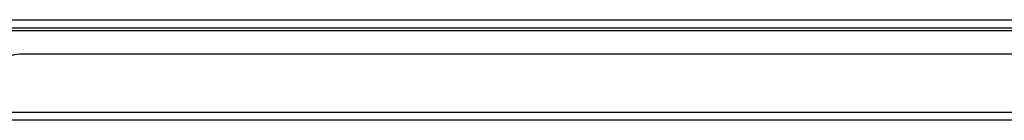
# Model space of a CAD drawing. Header units: inches. Extents: x 17 to 386, y 34 to 183.
# Tile 10 of 95: x 64.94 to 76.87, y 34.19 to 35.4. Entities that reach past the tile are written whole.
import ezdxf

# ---------------------------------------------------------------- set-up
doc = ezdxf.new("R2010")
doc.units = ezdxf.units.IN
doc.header["$MEASUREMENT"] = 0
doc.layers.add('Visible Edges(ANSI)', color=7, linetype='Continuous', lineweight=25)
doc.layers.add('Visible Tangent Edges(ANSI)', color=7, linetype='Continuous', lineweight=25)

msp = doc.modelspace()

# ---------------------------------------------------------------- linework, layer by layer
at = {"layer": 'Visible Edges(ANSI)'}
for p, q in [((16.897, 35.305), (88.699, 35.305)), ((82.856, 34.986), (64.941, 34.986)), ((88.6, 34.186), (16.995, 34.186))]:
    msp.add_line(p, q, dxfattribs=at)
msp.add_arc((64.941, 34.674), 0.312, 90, 180, dxfattribs=at)
at = {"layer": 'Visible Tangent Edges(ANSI)'}
for p, q in [((16.897, 35.404), (87.931, 35.404)), ((64.128, 35.274), (83.669, 35.274)), ((16.995, 34.285), (88.6, 34.285))]:
    msp.add_line(p, q, dxfattribs=at)

doc.saveas('drawing.dxf')
